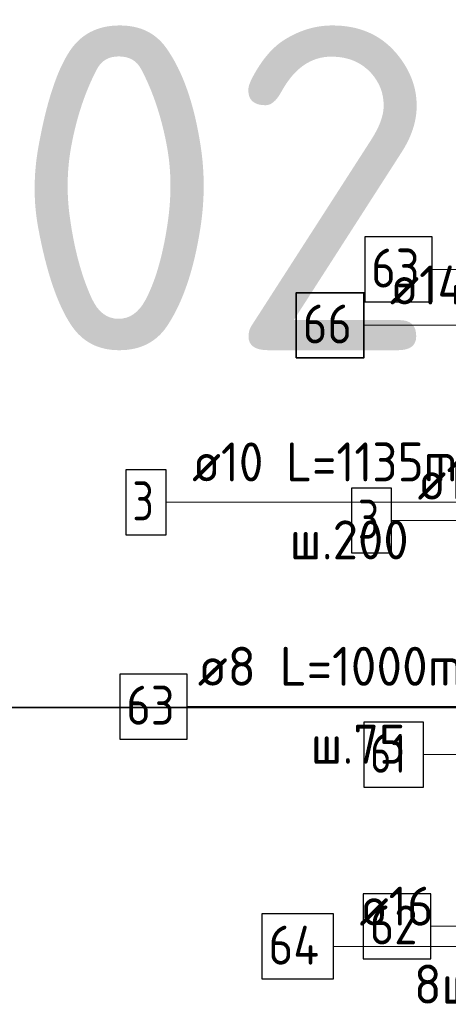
# Model space of a CAD drawing. Header units: metres. Extents: x -38 to 97, y -15 to 21.
# Tile 73 of 216: x 71.556 to 71.886, y 4.243 to 5.001. Entities that reach past the tile are written whole.
import ezdxf

# ---------------------------------------------------------------- set-up
doc = ezdxf.new("R2010")
doc.units = ezdxf.units.M
for name, color, linetype, lineweight in [('XR$3$Арм.стержн. Арматура края', 96, 'Continuous', 35), ('XR$3$Арм.стержн. Доп. арматура', 180, 'Continuous', 35), ('XR$3$Арм.стержн. Хомут', 240, 'Continuous', 35), ('XR$3$Арм.стержн.горизонт. 1', 180, 'Continuous', 35), ('XR$6$Арм.стержн. Арматура края', 96, 'Continuous', 35), ('XR$6$Арм.стержн. Доп. арматура', 180, 'Continuous', 35), ('XR$6$Арм.стержн. Хомут', 240, 'Continuous', 35), ('XR$6$Арм.стержн.горизонт. 1', 180, 'Continuous', 35)]:
    doc.layers.add(name, color=color, linetype=linetype, lineweight=lineweight)
doc.styles.add('ISOCPEUR', font='txt')

msp = doc.modelspace()

# ---------------------------------------------------------------- linework, layer by layer
at = {"color": 7, "linetype": 'Continuous', "lineweight": 35, "transparency": 33554687}
msp.add_line((67.91979, 4.47171), (86.41979, 4.47171), dxfattribs=at)
at = {"color": 7, "linetype": 'Continuous', "lineweight": 13, "transparency": 33554687}
msp.add_line((86.41979, 4.47171), (67.91979, 4.47171), dxfattribs=at)
at = {"layer": 'XR$3$Арм.стержн. Арматура края', "color": 7, "linetype": 'Continuous', "lineweight": 13, "transparency": 33554687}
msp.add_line((71.84244, 4.61561), (72.14944, 4.61561), dxfattribs=at)
at = {"layer": 'XR$3$Арм.стержн. Арматура края', "color": 7, "linetype": 'Continuous', "lineweight": 25, "transparency": 33554687}
msp.add_lwpolyline([(71.81144, 4.59061), (71.84244, 4.59061), (71.84244, 4.64061), (71.81144, 4.64061), (71.81144, 4.59061)], dxfattribs=at)
at = {"layer": 'XR$3$Арм.стержн. Доп. арматура', "color": 7, "linetype": 'Continuous', "lineweight": 13, "transparency": 33554687}
msp.add_line((71.87373, 4.80895), (72.18973, 4.80895), dxfattribs=at)
at = {"layer": 'XR$3$Арм.стержн. Доп. арматура', "color": 7, "linetype": 'Continuous', "lineweight": 25, "transparency": 33554687}
msp.add_lwpolyline([(71.82173, 4.78395), (71.87373, 4.78395), (71.87373, 4.83395), (71.82173, 4.83395), (71.82173, 4.78395)], dxfattribs=at)
at = {"layer": 'XR$3$Арм.стержн. Хомут', "color": 7, "linetype": 'Continuous', "lineweight": 13, "transparency": 33554687}
msp.add_line((71.86694, 4.4354), (72.14994, 4.4354), dxfattribs=at)
at = {"layer": 'XR$3$Арм.стержн. Хомут', "color": 7, "linetype": 'Continuous', "lineweight": 25, "transparency": 33554687}
msp.add_lwpolyline([(71.82094, 4.4104), (71.86694, 4.4104), (71.86694, 4.4604), (71.82094, 4.4604), (71.82094, 4.4104)], dxfattribs=at)
at = {"layer": 'XR$3$Арм.стержн.горизонт. 1', "color": 7, "linetype": 'Continuous', "lineweight": 13, "transparency": 33554687}
msp.add_line((71.87258, 4.3033), (72.09858, 4.3033), dxfattribs=at)
at = {"layer": 'XR$3$Арм.стержн.горизонт. 1', "color": 7, "linetype": 'Continuous', "lineweight": 25, "transparency": 33554687}
msp.add_lwpolyline([(71.82058, 4.2783), (71.87258, 4.2783), (71.87258, 4.3283), (71.82058, 4.3283), (71.82058, 4.2783)], dxfattribs=at)
at = {"layer": 'XR$6$Арм.стержн. Арматура края', "color": 7, "linetype": 'Continuous', "lineweight": 13, "transparency": 33554687}
msp.add_line((71.66896, 4.62971), (71.97596, 4.62971), dxfattribs=at)
at = {"layer": 'XR$6$Арм.стержн. Арматура края', "color": 7, "linetype": 'Continuous', "lineweight": 25, "transparency": 33554687}
msp.add_lwpolyline([(71.63796, 4.60471), (71.66896, 4.60471), (71.66896, 4.65471), (71.63796, 4.65471), (71.63796, 4.60471)], dxfattribs=at)
at = {"layer": 'XR$6$Арм.стержн. Доп. арматура', "color": 7, "linetype": 'Continuous', "lineweight": 13, "transparency": 33554687}
msp.add_line((71.82106, 4.76589), (72.13706, 4.76589), dxfattribs=at)
at = {"layer": 'XR$6$Арм.стержн. Доп. арматура', "color": 7, "linetype": 'Continuous', "lineweight": 35, "transparency": 33554687}
msp.add_lwpolyline([(71.76906, 4.74089), (71.82106, 4.74089), (71.82106, 4.79089), (71.76906, 4.79089), (71.76906, 4.74089)], dxfattribs=at)
at = {"layer": 'XR$6$Арм.стержн. Хомут', "color": 7, "linetype": 'Continuous', "lineweight": 13, "transparency": 33554687}
msp.add_line((71.68519, 4.47242), (71.97119, 4.47242), dxfattribs=at)
at = {"layer": 'XR$6$Арм.стержн. Хомут', "color": 7, "linetype": 'Continuous', "lineweight": 25, "transparency": 33554687}
msp.add_lwpolyline([(71.63319, 4.44742), (71.68519, 4.44742), (71.68519, 4.49742), (71.63319, 4.49742), (71.63319, 4.44742)], dxfattribs=at)
at = {"layer": 'XR$6$Арм.стержн.горизонт. 1', "color": 7, "linetype": 'Continuous', "lineweight": 13, "transparency": 33554687}
msp.add_line((71.79762, 4.28773), (72.02362, 4.28773), dxfattribs=at)
at = {"layer": 'XR$6$Арм.стержн.горизонт. 1', "color": 7, "linetype": 'Continuous', "lineweight": 25, "transparency": 33554687}
msp.add_lwpolyline([(71.74262, 4.26273), (71.79762, 4.26273), (71.79762, 4.31273), (71.74262, 4.31273), (71.74262, 4.26273)], dxfattribs=at)

# ---------------------------------------------------------------- texts
at = {"color": 7, "linetype": 'Continuous', "lineweight": 35, "transparency": 33554687, "insert": (70.35063, 4.74671), "char_height": 0.25, "width": 2.7437149, "attachment_point": 7, "style": 'ISOCPEUR'}
msp.add_mtext('\\W0.96;ГОСТ 34028-2016', dxfattribs=at)
at = {"layer": 'XR$3$Арм.стержн. Арматура края', "color": 7, "linetype": 'Continuous', "lineweight": 25, "transparency": 33554687, "char_height": 0.03, "attachment_point": 7, "style": 'ISOCPEUR'}
for s, insert, width in [('\\W0.92;ø10 L=1135mm ', (71.86244, 4.63161), 0.2806692), ('\\W0.78;3', (71.81644, 4.60161), 0.0326407)]:
    msp.add_mtext(s, dxfattribs=dict(at, insert=insert, width=width))
at = {"layer": 'XR$3$Арм.стержн. Доп. арматура', "color": 7, "linetype": 'Continuous', "lineweight": 25, "transparency": 33554687, "insert": (71.82673, 4.79495), "char_height": 0.03, "width": 0.0550812, "attachment_point": 7, "style": 'ISOCPEUR'}
msp.add_mtext('\\W0.87;63', dxfattribs=at)
at = {"layer": 'XR$3$Арм.стержн. Хомут', "color": 7, "linetype": 'Continuous', "lineweight": 25, "transparency": 33554687, "insert": (71.82594, 4.4214), "char_height": 0.03, "width": 0.0472281, "attachment_point": 7, "style": 'ISOCPEUR'}
msp.add_mtext('\\W0.75;61', dxfattribs=at)
at = {"layer": 'XR$3$Арм.стержн.горизонт. 1', "color": 7, "linetype": 'Continuous', "lineweight": 25, "transparency": 33554687, "insert": (71.82558, 4.2893), "char_height": 0.03, "width": 0.0550811, "attachment_point": 7, "style": 'ISOCPEUR'}
msp.add_mtext('\\W0.87;62', dxfattribs=at)
at = {"layer": 'XR$6$Арм.стержн. Арматура края', "color": 7, "linetype": 'Continuous', "lineweight": 18, "transparency": 33554687, "char_height": 0.03, "attachment_point": 7, "style": 'ISOCPEUR'}
for s, insert, width in [('\\W0.92;ø10 L=1135mm ', (71.68896, 4.64571), 0.2806692), ('\\W0.95;ш.200 ', (71.76396, 4.58571), 0.1311996)]:
    msp.add_mtext(s, dxfattribs=dict(at, insert=insert, width=width))
at = {"layer": 'XR$6$Арм.стержн. Арматура края', "color": 7, "linetype": 'Continuous', "lineweight": 25, "transparency": 33554687, "insert": (71.64296, 4.61571), "char_height": 0.03, "width": 0.0326407, "attachment_point": 7, "style": 'ISOCPEUR'}
msp.add_mtext('\\W0.78;3', dxfattribs=at)
at = {"layer": 'XR$6$Арм.стержн. Доп. арматура', "color": 7, "linetype": 'Continuous', "lineweight": 25, "transparency": 33554687, "char_height": 0.03, "attachment_point": 7, "style": 'ISOCPEUR'}
for s, insert, width in [('\\W0.94;ø14 L=1950mm ', (71.84106, 4.78189), 0.2899764), ('\\W0.87;66', (71.77406, 4.75189), 0.0550811)]:
    msp.add_mtext(s, dxfattribs=dict(at, insert=insert, width=width))
at = {"layer": 'XR$6$Арм.стержн. Хомут', "color": 7, "linetype": 'Continuous', "lineweight": 18, "transparency": 33554687, "char_height": 0.03, "attachment_point": 7, "style": 'ISOCPEUR'}
for s, insert, width in [('\\W0.96;ø8 L=1000mm ', (71.69319, 4.48842), 0.2722217), ('\\W0.94;ш.75 ', (71.78019, 4.42842), 0.1100665)]:
    msp.add_mtext(s, dxfattribs=dict(at, insert=insert, width=width))
at = {"layer": 'XR$6$Арм.стержн. Хомут', "color": 7, "linetype": 'Continuous', "lineweight": 25, "transparency": 33554687, "insert": (71.63819, 4.45842), "char_height": 0.03, "width": 0.0550812, "attachment_point": 7, "style": 'ISOCPEUR'}
msp.add_mtext('\\W0.87;63', dxfattribs=at)
at = {"layer": 'XR$6$Арм.стержн.горизонт. 1', "color": 7, "linetype": 'Continuous', "lineweight": 25, "transparency": 33554687, "char_height": 0.03, "attachment_point": 7, "style": 'ISOCPEUR'}
for s, insert, width in [('\\W0.94;ø16 L=п.м.', (71.81762, 4.30373), 0.1999832), ('\\W0.88;64', (71.74762, 4.27373), 0.0581994), ('\\W0.94;8шт. ', (71.85962, 4.24373), 0.1161286)]:
    msp.add_mtext(s, dxfattribs=dict(at, insert=insert, width=width))

doc.saveas('drawing.dxf')
